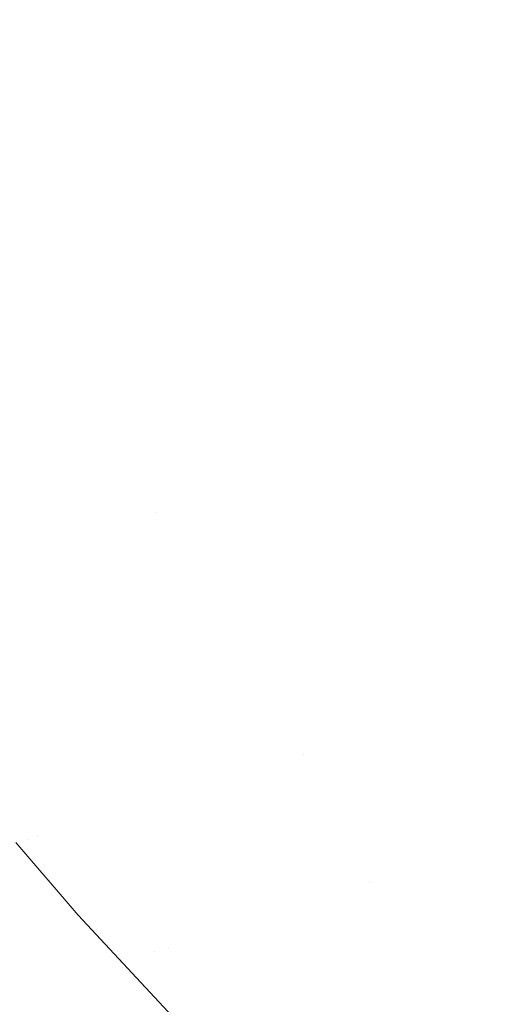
# Model space of a CAD drawing. Header units: centimetres. Extents: x -44.1 to 45.2, y 4.2 to 6.
# Tile 145 of 256: x -14.059 to -14.0431, y 4.6031 to 4.6365. Entities that reach past the tile are written whole.
import ezdxf

# ---------------------------------------------------------------- set-up
doc = ezdxf.new("R2010")
doc.units = ezdxf.units.CM
doc.header["$LTSCALE"] = 2.54
doc.layers.add('Lucido design-1', color=7, linetype='Continuous')

# ---------------------------------------------------------------- blocks, each defined once
blk = doc.blocks.new('Gruppo-4-1')
at = {"color": 7, "linetype": 'Continuous', "lineweight": 9}
blk.add_3dface([(-43.918995, 5.900212, -2276.22217), (-43.918995, 4.300212, -2276.22217), (45.04592, 4.300212, -2276.22217), (45.04592, 5.900212, -2276.22217)], dxfattribs=at)
for points, invisible_edges in [([(-14.059105, 4.636323, -2276.676241), (-14.061263, 4.640025, -2276.676241), (-14.059371, 4.640405, -2276.674006), (-14.057227, 4.636726, -2276.674006)], 15), ([(-14.041458, 4.64011, -2276.65914), (-14.039275, 4.636603, -2276.65914), (-14.041778, 4.63603, -2276.661164), (-14.043981, 4.639569, -2276.661164)], 15), ([(-14.043981, 4.639569, -2276.661164), (-14.041778, 4.63603, -2276.661164), (-14.044195, 4.635476, -2276.663225), (-14.046417, 4.639046, -2276.663225)], 15), ([(-14.046417, 4.639046, -2276.663225), (-14.044195, 4.635476, -2276.663225), (-14.046523, 4.634943, -2276.665321), (-14.048764, 4.638543, -2276.665321)], 15), ([(-14.048764, 4.638543, -2276.665321), (-14.046523, 4.634943, -2276.665321), (-14.048762, 4.634431, -2276.667449), (-14.051019, 4.638058, -2276.667449)], 15), ([(-14.051019, 4.638058, -2276.667449), (-14.048762, 4.634431, -2276.667449), (-14.050908, 4.63394, -2276.669608), (-14.053183, 4.637594, -2276.669608)], 15), ([(-14.053183, 4.637594, -2276.669608), (-14.050908, 4.63394, -2276.669608), (-14.052961, 4.63347, -2276.671794), (-14.055252, 4.63715, -2276.671794)], 15), ([(-14.055252, 4.63715, -2276.671794), (-14.052961, 4.63347, -2276.671794), (-14.054921, 4.633021, -2276.674006), (-14.057227, 4.636726, -2276.674006)], 15), ([(-14.057227, 4.636726, -2276.674006), (-14.054921, 4.633021, -2276.674006), (-14.056785, 4.632594, -2276.676241), (-14.059105, 4.636323, -2276.676241)], 15), ([(-14.059105, 4.636323, -2276.676241), (-14.056785, 4.632594, -2276.676241), (-14.058553, 4.63219, -2276.678496), (-14.060888, 4.635941, -2276.678496)], 15), ([(-14.060888, 4.635941, -2276.678496), (-14.058553, 4.63219, -2276.678496), (-14.060225, 4.631807, -2276.680769), (-14.062572, 4.635579, -2276.680769)], 15), ([(-14.041812, 4.631883, -2276.663225), (-14.044195, 4.635476, -2276.663225), (-14.041778, 4.63603, -2276.661164), (-14.039416, 4.632467, -2276.661164)], 15), ([(-14.044121, 4.631321, -2276.665321), (-14.046523, 4.634943, -2276.665321), (-14.044195, 4.635476, -2276.663225), (-14.041812, 4.631883, -2276.663225)], 15), ([(-14.04634, 4.63078, -2276.667449), (-14.048762, 4.634431, -2276.667449), (-14.046523, 4.634943, -2276.665321), (-14.044121, 4.631321, -2276.665321)], 15), ([(-14.048469, 4.630261, -2276.669608), (-14.050908, 4.63394, -2276.669608), (-14.048762, 4.634431, -2276.667449), (-14.04634, 4.63078, -2276.667449)], 15), ([(-14.050505, 4.629765, -2276.671794), (-14.052961, 4.63347, -2276.671794), (-14.050908, 4.63394, -2276.669608), (-14.048469, 4.630261, -2276.669608)], 15), ([(-14.052447, 4.629292, -2276.674006), (-14.054921, 4.633021, -2276.674006), (-14.052961, 4.63347, -2276.671794), (-14.050505, 4.629765, -2276.671794)], 15), ([(-14.054296, 4.628842, -2276.676241), (-14.056785, 4.632594, -2276.676241), (-14.054921, 4.633021, -2276.674006), (-14.052447, 4.629292, -2276.674006)], 15), ([(-14.056049, 4.628414, -2276.678496), (-14.058553, 4.63219, -2276.678496), (-14.056785, 4.632594, -2276.676241), (-14.054296, 4.628842, -2276.676241)], 15), ([(-14.057707, 4.62801, -2276.680769), (-14.060225, 4.631807, -2276.680769), (-14.058553, 4.63219, -2276.678496), (-14.056049, 4.628414, -2276.678496)], 15), ([(-14.059268, 4.62763, -2276.683058), (-14.061799, 4.631446, -2276.683058), (-14.060225, 4.631807, -2276.680769), (-14.057707, 4.62801, -2276.680769)], 15), ([(-14.041812, 4.631883, -2276.663225), (-14.039264, 4.62827, -2276.663225), (-14.041552, 4.627678, -2276.665321), (-14.044121, 4.631321, -2276.665321)], 15), ([(-14.044121, 4.631321, -2276.665321), (-14.041552, 4.627678, -2276.665321), (-14.043751, 4.627108, -2276.667449), (-14.04634, 4.63078, -2276.667449)], 15), ([(-14.04634, 4.63078, -2276.667449), (-14.043751, 4.627108, -2276.667449), (-14.04586, 4.626562, -2276.669608), (-14.048469, 4.630261, -2276.669608)], 15), ([(-14.048469, 4.630261, -2276.669608), (-14.04586, 4.626562, -2276.669608), (-14.047877, 4.62604, -2276.671794), (-14.050505, 4.629765, -2276.671794)], 15), ([(-14.050505, 4.629765, -2276.671794), (-14.047877, 4.62604, -2276.671794), (-14.049802, 4.625542, -2276.674006), (-14.052447, 4.629292, -2276.674006)], 15), ([(-14.052447, 4.629292, -2276.674006), (-14.049802, 4.625542, -2276.674006), (-14.051634, 4.625067, -2276.676241), (-14.054296, 4.628842, -2276.676241)], 15), ([(-14.054296, 4.628842, -2276.676241), (-14.051634, 4.625067, -2276.676241), (-14.053371, 4.624618, -2276.678496), (-14.056049, 4.628414, -2276.678496)], 15), ([(-14.056049, 4.628414, -2276.678496), (-14.053371, 4.624618, -2276.678496), (-14.055014, 4.624192, -2276.680769), (-14.057707, 4.62801, -2276.680769)], 15), ([(-14.057707, 4.62801, -2276.680769), (-14.055014, 4.624192, -2276.680769), (-14.056561, 4.623792, -2276.683058), (-14.059268, 4.62763, -2276.683058)], 15), ([(-14.060013, 4.627448, -2276.684208), (-14.059268, 4.62763, -2276.683058), (-14.056561, 4.623792, -2276.683058), (-14.057299, 4.623601, -2276.684208)], 15), ([(-14.040988, 4.623419, -2276.667449), (-14.043751, 4.627108, -2276.667449), (-14.041552, 4.627678, -2276.665321), (-14.03881, 4.624017, -2276.665321)], 15), ([(-14.06143, 4.627103, -2276.686516), (-14.060734, 4.627273, -2276.68536), (-14.058013, 4.623416, -2276.68536), (-14.058704, 4.623237, -2276.686516)], 15), ([(-14.057299, 4.623601, -2276.684208), (-14.058013, 4.623416, -2276.68536), (-14.060734, 4.627273, -2276.68536), (-14.060013, 4.627448, -2276.684208)], 15), ([(-14.058704, 4.623237, -2276.686516), (-14.05937, 4.623064, -2276.687674), (-14.062103, 4.626939, -2276.687674), (-14.06143, 4.627103, -2276.686516)], 15), ([(-14.043076, 4.622845, -2276.669608), (-14.04586, 4.626562, -2276.669608), (-14.043751, 4.627108, -2276.667449), (-14.040988, 4.623419, -2276.667449)], 15), ([(-14.045074, 4.622296, -2276.671794), (-14.047877, 4.62604, -2276.671794), (-14.04586, 4.626562, -2276.669608), (-14.043076, 4.622845, -2276.669608)], 15), ([(-14.046981, 4.621773, -2276.674006), (-14.049802, 4.625542, -2276.674006), (-14.047877, 4.62604, -2276.671794), (-14.045074, 4.622296, -2276.671794)], 15), ([(-14.048794, 4.621275, -2276.676241), (-14.051634, 4.625067, -2276.676241), (-14.049802, 4.625542, -2276.674006), (-14.046981, 4.621773, -2276.674006)], 15), ([(-14.050515, 4.620802, -2276.678496), (-14.053371, 4.624618, -2276.678496), (-14.051634, 4.625067, -2276.676241), (-14.048794, 4.621275, -2276.676241)], 15), ([(-14.052141, 4.620356, -2276.680769), (-14.055014, 4.624192, -2276.680769), (-14.053371, 4.624618, -2276.678496), (-14.050515, 4.620802, -2276.678496)], 15), ([(-14.053673, 4.619935, -2276.683058), (-14.056561, 4.623792, -2276.683058), (-14.055014, 4.624192, -2276.680769), (-14.052141, 4.620356, -2276.680769)], 15), ([(-14.054404, 4.619734, -2276.684208), (-14.055111, 4.61954, -2276.68536), (-14.058013, 4.623416, -2276.68536), (-14.057299, 4.623601, -2276.684208)], 15), ([(-14.057299, 4.623601, -2276.684208), (-14.056561, 4.623792, -2276.683058), (-14.053673, 4.619935, -2276.683058), (-14.054404, 4.619734, -2276.684208)], 15), ([(-14.055795, 4.619352, -2276.686516), (-14.056455, 4.619171, -2276.687674), (-14.05937, 4.623064, -2276.687674), (-14.058704, 4.623237, -2276.686516)], 15), ([(-14.058704, 4.623237, -2276.686516), (-14.058013, 4.623416, -2276.68536), (-14.055111, 4.61954, -2276.68536), (-14.055795, 4.619352, -2276.686516)], 15), ([(-14.057091, 4.618996, -2276.688833), (-14.057704, 4.618828, -2276.689995), (-14.060632, 4.622738, -2276.689995), (-14.060013, 4.622898, -2276.688833)], 15), ([(-14.060013, 4.622898, -2276.688833), (-14.05937, 4.623064, -2276.687674), (-14.056455, 4.619171, -2276.687674), (-14.057091, 4.618996, -2276.688833)], 15), ([(-14.058294, 4.618666, -2276.691158), (-14.05886, 4.61851, -2276.692323), (-14.061799, 4.622435, -2276.692323), (-14.061227, 4.622584, -2276.691158)], 15), ([(-14.061227, 4.622584, -2276.691158), (-14.060632, 4.622738, -2276.689995), (-14.057704, 4.618828, -2276.689995), (-14.058294, 4.618666, -2276.691158)], 15), ([(-14.043076, 4.622845, -2276.669608), (-14.040114, 4.619113, -2276.669608), (-14.042091, 4.618538, -2276.671794), (-14.045074, 4.622296, -2276.671794)], 15), ([(-14.062347, 4.622294, -2276.693488), (-14.061799, 4.622435, -2276.692323), (-14.05886, 4.61851, -2276.692323), (-14.059403, 4.618361, -2276.693488)], 15), ([(-14.045074, 4.622296, -2276.671794), (-14.042091, 4.618538, -2276.671794), (-14.043977, 4.617989, -2276.674006), (-14.046981, 4.621773, -2276.674006)], 15), ([(-14.046981, 4.621773, -2276.674006), (-14.043977, 4.617989, -2276.674006), (-14.045772, 4.617467, -2276.676241), (-14.048794, 4.621275, -2276.676241)], 15), ([(-14.048794, 4.621275, -2276.676241), (-14.045772, 4.617467, -2276.676241), (-14.047474, 4.616972, -2276.678496), (-14.050515, 4.620802, -2276.678496)], 15), ([(-14.050515, 4.620802, -2276.678496), (-14.047474, 4.616972, -2276.678496), (-14.049083, 4.616503, -2276.680769), (-14.052141, 4.620356, -2276.680769)], 15), ([(-14.052141, 4.620356, -2276.680769), (-14.049083, 4.616503, -2276.680769), (-14.0506, 4.616062, -2276.683058), (-14.053673, 4.619935, -2276.683058)], 15), ([(-14.054404, 4.619734, -2276.684208), (-14.053673, 4.619935, -2276.683058), (-14.0506, 4.616062, -2276.683058), (-14.052022, 4.615648, -2276.68536)], 15), ([(-14.052022, 4.615648, -2276.68536), (-14.055111, 4.61954, -2276.68536), (-14.054404, 4.619734, -2276.684208)], 11), ([(-14.052699, 4.615451, -2276.686516), (-14.053352, 4.615261, -2276.687674), (-14.056455, 4.619171, -2276.687674), (-14.055795, 4.619352, -2276.686516)], 15), ([(-14.055795, 4.619352, -2276.686516), (-14.055111, 4.61954, -2276.68536), (-14.052022, 4.615648, -2276.68536), (-14.052699, 4.615451, -2276.686516)], 15), ([(-14.053982, 4.615078, -2276.688833), (-14.054588, 4.614902, -2276.689995), (-14.057704, 4.618828, -2276.689995), (-14.057091, 4.618996, -2276.688833)], 15), ([(-14.057091, 4.618996, -2276.688833), (-14.056455, 4.619171, -2276.687674), (-14.053352, 4.615261, -2276.687674), (-14.053982, 4.615078, -2276.688833)], 15), ([(-14.055171, 4.614732, -2276.691158), (-14.055732, 4.614569, -2276.692323), (-14.05886, 4.61851, -2276.692323), (-14.058294, 4.618666, -2276.691158)], 15), ([(-14.058294, 4.618666, -2276.691158), (-14.057704, 4.618828, -2276.689995), (-14.054588, 4.614902, -2276.689995), (-14.055171, 4.614732, -2276.691158)], 15), ([(-14.060419, 4.618082, -2276.695821), (-14.059922, 4.618218, -2276.694654), (-14.056783, 4.614263, -2276.694654), (-14.057274, 4.61412, -2276.695821)], 15), ([(-14.056269, 4.614413, -2276.693488), (-14.056783, 4.614263, -2276.694654), (-14.059922, 4.618218, -2276.694654), (-14.059403, 4.618361, -2276.693488)], 15), ([(-14.059403, 4.618361, -2276.693488), (-14.05886, 4.61851, -2276.692323), (-14.055732, 4.614569, -2276.692323), (-14.056269, 4.614413, -2276.693488)], 15), ([(-14.040788, 4.614194, -2276.674006), (-14.043977, 4.617989, -2276.674006), (-14.042091, 4.618538, -2276.671794), (-14.038923, 4.614768, -2276.671794)], 15), ([(-14.061343, 4.617828, -2276.698154), (-14.060892, 4.617952, -2276.696987), (-14.057743, 4.613984, -2276.696987), (-14.058188, 4.613854, -2276.698154)], 15), ([(-14.057274, 4.61412, -2276.695821), (-14.057743, 4.613984, -2276.696987), (-14.060892, 4.617952, -2276.696987), (-14.060419, 4.618082, -2276.695821)], 15), ([(-14.042562, 4.613647, -2276.676241), (-14.045772, 4.617467, -2276.676241), (-14.043977, 4.617989, -2276.674006), (-14.040788, 4.614194, -2276.674006)], 15), ([(-14.059013, 4.613614, -2276.700485), (-14.059391, 4.613504, -2276.701649), (-14.062558, 4.617494, -2276.701649), (-14.062176, 4.617599, -2276.700485)], 15), ([(-14.062176, 4.617599, -2276.700485), (-14.061771, 4.617711, -2276.699319), (-14.058612, 4.613731, -2276.699319), (-14.059013, 4.613614, -2276.700485)], 15), ([(-14.058188, 4.613854, -2276.698154), (-14.058612, 4.613731, -2276.699319), (-14.061771, 4.617711, -2276.699319), (-14.061343, 4.617828, -2276.698154)], 15), ([(-14.044245, 4.613129, -2276.678496), (-14.047474, 4.616972, -2276.678496), (-14.045772, 4.617467, -2276.676241), (-14.042562, 4.613647, -2276.676241)], 15), ([(-14.045836, 4.612639, -2276.680769), (-14.049083, 4.616503, -2276.680769), (-14.047474, 4.616972, -2276.678496), (-14.044245, 4.613129, -2276.678496)], 15), ([(-14.047335, 4.612178, -2276.683058), (-14.0506, 4.616062, -2276.683058), (-14.049083, 4.616503, -2276.680769), (-14.045836, 4.612639, -2276.680769)], 15), ([(-14.048742, 4.611745, -2276.68536), (-14.052022, 4.615648, -2276.68536), (-14.0506, 4.616062, -2276.683058), (-14.047335, 4.612178, -2276.683058)], 15), ([(-14.052699, 4.615451, -2276.686516), (-14.052022, 4.615648, -2276.68536), (-14.048742, 4.611745, -2276.68536), (-14.049411, 4.611539, -2276.686516)], 15), ([(-14.053982, 4.615078, -2276.688833), (-14.053352, 4.615261, -2276.687674), (-14.050056, 4.61134, -2276.687674), (-14.050679, 4.611148, -2276.688833)], 15), ([(-14.049411, 4.611539, -2276.686516), (-14.050056, 4.61134, -2276.687674), (-14.053352, 4.615261, -2276.687674), (-14.052699, 4.615451, -2276.686516)], 15), ([(-14.055171, 4.614732, -2276.691158), (-14.054588, 4.614902, -2276.689995), (-14.051279, 4.610964, -2276.689995), (-14.051855, 4.610786, -2276.691158)], 15), ([(-14.050679, 4.611148, -2276.688833), (-14.051279, 4.610964, -2276.689995), (-14.054588, 4.614902, -2276.689995), (-14.053982, 4.615078, -2276.688833)], 15), ([(-14.056269, 4.614413, -2276.693488), (-14.055732, 4.614569, -2276.692323), (-14.052409, 4.610616, -2276.692323), (-14.05294, 4.610452, -2276.693488)], 15), ([(-14.051855, 4.610786, -2276.691158), (-14.052409, 4.610616, -2276.692323), (-14.055732, 4.614569, -2276.692323), (-14.055171, 4.614732, -2276.691158)], 15), ([(-14.057274, 4.61412, -2276.695821), (-14.056783, 4.614263, -2276.694654), (-14.053449, 4.610296, -2276.694654), (-14.053935, 4.610146, -2276.695821)], 15), ([(-14.05294, 4.610452, -2276.693488), (-14.053449, 4.610296, -2276.694654), (-14.056783, 4.614263, -2276.694654), (-14.056269, 4.614413, -2276.693488)], 15), ([(-14.058188, 4.613854, -2276.698154), (-14.057743, 4.613984, -2276.696987), (-14.054398, 4.610003, -2276.696987), (-14.054838, 4.609868, -2276.698154)], 15), ([(-14.053935, 4.610146, -2276.695821), (-14.054398, 4.610003, -2276.696987), (-14.057743, 4.613984, -2276.696987), (-14.057274, 4.61412, -2276.695821)], 15), ([(-14.055653, 4.609617, -2276.700485), (-14.056028, 4.609502, -2276.701649), (-14.059391, 4.613504, -2276.701649), (-14.059013, 4.613614, -2276.700485)], 15), ([(-14.059013, 4.613614, -2276.700485), (-14.058612, 4.613731, -2276.699319), (-14.055257, 4.609739, -2276.699319), (-14.055653, 4.609617, -2276.700485)], 15), ([(-14.054838, 4.609868, -2276.698154), (-14.055257, 4.609739, -2276.699319), (-14.058612, 4.613731, -2276.699319), (-14.058188, 4.613854, -2276.698154)], 15), ([(-14.042562, 4.613647, -2276.676241), (-14.03916, 4.60982, -2276.676241), (-14.040823, 4.609279, -2276.678496), (-14.044245, 4.613129, -2276.678496)], 15), ([(-14.05702, 4.609196, -2276.705134), (-14.057307, 4.609108, -2276.706291), (-14.060686, 4.613127, -2276.706291), (-14.060395, 4.613212, -2276.705134)], 15), ([(-14.060395, 4.613212, -2276.705134), (-14.060082, 4.613303, -2276.703974), (-14.056711, 4.609291, -2276.703974), (-14.05702, 4.609196, -2276.705134)], 15), ([(-14.05638, 4.609393, -2276.702812), (-14.056711, 4.609291, -2276.703974), (-14.060082, 4.613303, -2276.703974), (-14.059748, 4.6134, -2276.702812)], 15), ([(-14.059748, 4.6134, -2276.702812), (-14.059391, 4.613504, -2276.701649), (-14.056028, 4.609502, -2276.701649), (-14.05638, 4.609393, -2276.702812)], 15), ([(-14.058044, 4.608881, -2276.709751), (-14.058248, 4.608818, -2276.710899), (-14.061636, 4.612851, -2276.710899), (-14.06143, 4.612911, -2276.709751)], 15), ([(-14.06143, 4.612911, -2276.709751), (-14.061203, 4.612977, -2276.7086), (-14.057819, 4.60895, -2276.7086), (-14.058044, 4.608881, -2276.709751)], 15), ([(-14.057574, 4.609026, -2276.707447), (-14.057819, 4.60895, -2276.7086), (-14.061203, 4.612977, -2276.7086), (-14.060955, 4.613049, -2276.707447)], 15), ([(-14.060955, 4.613049, -2276.707447), (-14.060686, 4.613127, -2276.706291), (-14.057307, 4.609108, -2276.706291), (-14.057574, 4.609026, -2276.707447)], 15), ([(-14.044245, 4.613129, -2276.678496), (-14.040823, 4.609279, -2276.678496), (-14.042395, 4.608767, -2276.680769), (-14.045836, 4.612639, -2276.680769)], 15), ([(-14.062361, 4.61264, -2276.716586), (-14.062256, 4.61267, -2276.715456), (-14.058861, 4.608629, -2276.715456), (-14.059048, 4.608572, -2276.717712)], 15), ([(-14.058737, 4.608667, -2276.714322), (-14.058861, 4.608629, -2276.715456), (-14.062256, 4.61267, -2276.715456), (-14.062132, 4.612707, -2276.714322)], 15), ([(-14.062132, 4.612707, -2276.714322), (-14.061987, 4.612749, -2276.713185), (-14.058594, 4.608711, -2276.713185), (-14.058737, 4.608667, -2276.714322)], 15), ([(-14.058431, 4.608762, -2276.712043), (-14.058594, 4.608711, -2276.713185), (-14.061987, 4.612749, -2276.713185), (-14.061822, 4.612797, -2276.712043)], 15), ([(-14.061822, 4.612797, -2276.712043), (-14.061636, 4.612851, -2276.710899), (-14.058248, 4.608818, -2276.710899), (-14.058431, 4.608762, -2276.712043)], 15), ([(-14.045836, 4.612639, -2276.680769), (-14.042395, 4.608767, -2276.680769), (-14.043876, 4.608285, -2276.683058), (-14.047335, 4.612178, -2276.683058)], 15), ([(-14.047335, 4.612178, -2276.683058), (-14.043876, 4.608285, -2276.683058), (-14.045266, 4.607833, -2276.68536), (-14.048742, 4.611745, -2276.68536)], 15), ([(-14.046564, 4.60741, -2276.687674), (-14.050056, 4.61134, -2276.687674), (-14.049411, 4.611539, -2276.686516)], 11), ([(-14.049411, 4.611539, -2276.686516), (-14.048742, 4.611745, -2276.68536), (-14.045266, 4.607833, -2276.68536), (-14.046564, 4.60741, -2276.687674)], 15), ([(-14.050679, 4.611148, -2276.688833), (-14.050056, 4.61134, -2276.687674), (-14.046564, 4.60741, -2276.687674), (-14.047179, 4.60721, -2276.688833)], 15), ([(-14.051855, 4.610786, -2276.691158), (-14.051279, 4.610964, -2276.689995), (-14.047772, 4.607017, -2276.689995), (-14.048341, 4.606832, -2276.691158)], 15), ([(-14.047179, 4.60721, -2276.688833), (-14.047772, 4.607017, -2276.689995), (-14.051279, 4.610964, -2276.689995), (-14.050679, 4.611148, -2276.688833)], 15), ([(-14.05294, 4.610452, -2276.693488), (-14.052409, 4.610616, -2276.692323), (-14.048889, 4.606654, -2276.692323), (-14.049413, 4.606483, -2276.693488)], 15), ([(-14.048341, 4.606832, -2276.691158), (-14.048889, 4.606654, -2276.692323), (-14.052409, 4.610616, -2276.692323), (-14.051855, 4.610786, -2276.691158)], 15), ([(-14.053935, 4.610146, -2276.695821), (-14.053449, 4.610296, -2276.694654), (-14.049915, 4.60632, -2276.694654), (-14.050395, 4.606164, -2276.695821)], 15), ([(-14.049413, 4.606483, -2276.693488), (-14.049915, 4.60632, -2276.694654), (-14.053449, 4.610296, -2276.694654), (-14.05294, 4.610452, -2276.693488)], 15), ([(-14.051288, 4.605873, -2276.698154), (-14.051702, 4.605738, -2276.699319), (-14.055257, 4.609739, -2276.699319), (-14.054838, 4.609868, -2276.698154)], 15), ([(-14.054838, 4.609868, -2276.698154), (-14.054398, 4.610003, -2276.696987), (-14.050853, 4.606015, -2276.696987), (-14.051288, 4.605873, -2276.698154)], 15), ([(-14.050395, 4.606164, -2276.695821), (-14.050853, 4.606015, -2276.696987), (-14.054398, 4.610003, -2276.696987), (-14.053935, 4.610146, -2276.695821)], 15), ([(-14.052093, 4.605611, -2276.700485), (-14.052463, 4.605491, -2276.701649), (-14.056028, 4.609502, -2276.701649), (-14.055653, 4.609617, -2276.700485)], 15), ([(-14.055653, 4.609617, -2276.700485), (-14.055257, 4.609739, -2276.699319), (-14.051702, 4.605738, -2276.699319), (-14.052093, 4.605611, -2276.700485)], 15), ([(-14.053443, 4.605172, -2276.705134), (-14.053727, 4.605079, -2276.706291), (-14.057307, 4.609108, -2276.706291), (-14.05702, 4.609196, -2276.705134)], 15), ([(-14.05702, 4.609196, -2276.705134), (-14.056711, 4.609291, -2276.703974), (-14.053138, 4.605271, -2276.703974), (-14.053443, 4.605172, -2276.705134)], 15), ([(-14.052811, 4.605377, -2276.702812), (-14.053138, 4.605271, -2276.703974), (-14.056711, 4.609291, -2276.703974), (-14.05638, 4.609393, -2276.702812)], 15), ([(-14.05638, 4.609393, -2276.702812), (-14.056028, 4.609502, -2276.701649), (-14.052463, 4.605491, -2276.701649), (-14.052811, 4.605377, -2276.702812)], 15), ([(-14.054455, 4.604843, -2276.709751), (-14.054656, 4.604777, -2276.710899), (-14.058248, 4.608818, -2276.710899), (-14.058044, 4.608881, -2276.709751)], 15), ([(-14.058044, 4.608881, -2276.709751), (-14.057819, 4.60895, -2276.7086), (-14.054233, 4.604915, -2276.7086), (-14.054455, 4.604843, -2276.709751)], 15), ([(-14.053991, 4.604994, -2276.707447), (-14.054233, 4.604915, -2276.7086), (-14.057819, 4.60895, -2276.7086), (-14.057574, 4.609026, -2276.707447)], 15), ([(-14.057574, 4.609026, -2276.707447), (-14.057307, 4.609108, -2276.706291), (-14.053727, 4.605079, -2276.706291), (-14.053991, 4.604994, -2276.707447)], 15), ([(-14.059215, 4.60852, -2276.923745), (-14.059165, 4.608553, -2276.92217), (-14.057047, 4.606081, -2276.92217)], 9), ([(-14.059165, 4.608553, -2276.72217), (-14.057047, 4.606081, -2276.72217), (-14.057047, 4.606081, -2276.92217), (-14.059165, 4.608553, -2276.92217)], 10), ([(-14.057047, 4.606081, -2276.72217), (-14.059165, 4.608553, -2276.72217), (-14.05916, 4.608537, -2276.71995)], 10), ([(-14.059048, 4.608572, -2276.717712), (-14.055447, 4.60452, -2276.717712), (-14.055557, 4.604484, -2276.71995), (-14.05916, 4.608537, -2276.71995)], 15), ([(-14.05916, 4.608537, -2276.71995), (-14.055557, 4.604484, -2276.71995), (-14.057047, 4.606081, -2276.72217)], 11), ([(-14.058861, 4.608629, -2276.715456), (-14.055262, 4.60458, -2276.715456), (-14.055447, 4.60452, -2276.717712), (-14.059048, 4.608572, -2276.717712)], 15), ([(-14.055262, 4.60458, -2276.715456), (-14.058861, 4.608629, -2276.715456), (-14.058737, 4.608667, -2276.714322)], 11), ([(-14.058737, 4.608667, -2276.714322), (-14.058594, 4.608711, -2276.713185), (-14.054999, 4.604666, -2276.713185), (-14.055262, 4.60458, -2276.715456)], 15), ([(-14.054999, 4.604666, -2276.713185), (-14.058594, 4.608711, -2276.713185), (-14.058431, 4.608762, -2276.712043)], 11), ([(-14.058431, 4.608762, -2276.712043), (-14.058248, 4.608818, -2276.710899), (-14.054656, 4.604777, -2276.710899), (-14.054999, 4.604666, -2276.713185)], 15), ([(-14.040217, 4.604388, -2276.683058), (-14.043876, 4.608285, -2276.683058), (-14.042395, 4.608767, -2276.680769), (-14.038755, 4.604891, -2276.680769)], 15), ([(-14.06019, 4.60822, -2276.933702), (-14.056575, 4.604153, -2276.933702), (-14.056895, 4.604048, -2276.935444), (-14.060514, 4.60812, -2276.935444)], 15), ([(-14.059915, 4.608305, -2276.931982), (-14.056303, 4.604241, -2276.931982), (-14.056575, 4.604153, -2276.933702), (-14.06019, 4.60822, -2276.933702)], 15), ([(-14.059688, 4.608375, -2276.930287), (-14.056079, 4.604314, -2276.930287), (-14.056303, 4.604241, -2276.931982), (-14.059915, 4.608305, -2276.931982)], 15), ([(-14.059506, 4.608431, -2276.928615), (-14.055899, 4.604372, -2276.928615), (-14.056079, 4.604314, -2276.930287), (-14.059688, 4.608375, -2276.930287)], 15), ([(-14.059368, 4.608473, -2276.926967), (-14.055763, 4.604417, -2276.926967), (-14.055899, 4.604372, -2276.928615), (-14.059506, 4.608431, -2276.928615)], 15), ([(-14.059271, 4.608503, -2276.925344), (-14.055668, 4.604448, -2276.925344), (-14.055763, 4.604417, -2276.926967), (-14.059368, 4.608473, -2276.926967)], 15), ([(-14.059215, 4.60852, -2276.923745), (-14.055612, 4.604466, -2276.923745), (-14.055668, 4.604448, -2276.925344), (-14.059271, 4.608503, -2276.925344)], 15), ([(-14.057047, 4.606081, -2276.92217), (-14.055612, 4.604466, -2276.923745), (-14.059215, 4.60852, -2276.923745)], 11), ([(-14.041588, 4.603917, -2276.68536), (-14.045266, 4.607833, -2276.68536), (-14.043876, 4.608285, -2276.683058), (-14.040217, 4.604388, -2276.683058)], 15), ([(-14.06132, 4.607872, -2276.938998), (-14.057691, 4.603789, -2276.938998), (-14.058171, 4.603633, -2276.940809), (-14.061806, 4.607723, -2276.940809)], 15), ([(-14.06089, 4.608005, -2276.93721), (-14.057267, 4.603927, -2276.93721), (-14.057691, 4.603789, -2276.938998), (-14.06132, 4.607872, -2276.938998)], 15), ([(-14.060514, 4.60812, -2276.935444), (-14.056895, 4.604048, -2276.935444), (-14.057267, 4.603927, -2276.93721), (-14.06089, 4.608005, -2276.93721)], 15), ([(-14.06235, 4.607555, -2276.942641), (-14.058709, 4.603458, -2276.942641), (-14.059306, 4.603264, -2276.944493), (-14.062954, 4.607369, -2276.944493)], 15), ([(-14.061806, 4.607723, -2276.940809), (-14.058171, 4.603633, -2276.940809), (-14.058709, 4.603458, -2276.942641), (-14.06235, 4.607555, -2276.942641)], 15), ([(-14.04287, 4.603476, -2276.687674), (-14.046564, 4.60741, -2276.687674), (-14.045266, 4.607833, -2276.68536), (-14.041588, 4.603917, -2276.68536)], 15), ([(-14.044062, 4.603067, -2276.689995), (-14.047772, 4.607017, -2276.689995), (-14.047179, 4.60721, -2276.688833)], 11), ([(-14.047179, 4.60721, -2276.688833), (-14.046564, 4.60741, -2276.687674), (-14.04287, 4.603476, -2276.687674), (-14.044062, 4.603067, -2276.689995)], 15), ([(-14.048341, 4.606832, -2276.691158), (-14.047772, 4.607017, -2276.689995), (-14.044062, 4.603067, -2276.689995), (-14.044625, 4.602873, -2276.691158)], 15), ([(-14.049413, 4.606483, -2276.693488), (-14.048889, 4.606654, -2276.692323), (-14.045165, 4.602688, -2276.692323), (-14.045682, 4.60251, -2276.693488)], 15), ([(-14.044625, 4.602873, -2276.691158), (-14.045165, 4.602688, -2276.692323), (-14.048889, 4.606654, -2276.692323), (-14.048341, 4.606832, -2276.691158)], 15), ([(-14.050395, 4.606164, -2276.695821), (-14.049915, 4.60632, -2276.694654), (-14.046178, 4.602339, -2276.694654), (-14.046652, 4.602177, -2276.695821)], 15), ([(-14.045682, 4.60251, -2276.693488), (-14.046178, 4.602339, -2276.694654), (-14.049915, 4.60632, -2276.694654), (-14.049413, 4.606483, -2276.693488)], 15), ([(-14.055612, 4.604466, -2276.923745), (-14.057047, 4.606081, -2276.92217), (-14.051771, 4.600424, -2276.92217)], 9), ([(-14.051771, 4.600424, -2276.92217), (-14.057047, 4.606081, -2276.92217), (-14.057047, 4.606081, -2276.72217), (-14.051771, 4.600424, -2276.72217)], 10), ([(-14.051771, 4.600424, -2276.72217), (-14.057047, 4.606081, -2276.72217), (-14.055557, 4.604484, -2276.71995)], 10), ([(-14.047533, 4.601874, -2276.698154), (-14.047941, 4.601733, -2276.699319), (-14.051702, 4.605738, -2276.699319), (-14.051288, 4.605873, -2276.698154)], 15), ([(-14.051288, 4.605873, -2276.698154), (-14.050853, 4.606015, -2276.696987), (-14.047103, 4.602021, -2276.696987), (-14.047533, 4.601874, -2276.698154)], 15), ([(-14.046652, 4.602177, -2276.695821), (-14.047103, 4.602021, -2276.696987), (-14.050853, 4.606015, -2276.696987), (-14.050395, 4.606164, -2276.695821)], 15), ([(-14.048328, 4.601601, -2276.700485), (-14.048693, 4.601475, -2276.701649), (-14.052463, 4.605491, -2276.701649), (-14.052093, 4.605611, -2276.700485)], 15), ([(-14.052093, 4.605611, -2276.700485), (-14.051702, 4.605738, -2276.699319), (-14.047941, 4.601733, -2276.699319), (-14.048328, 4.601601, -2276.700485)], 15), ([(-14.053443, 4.605172, -2276.705134), (-14.053138, 4.605271, -2276.703974), (-14.049359, 4.601246, -2276.703974), (-14.04966, 4.601143, -2276.705134)], 15), ([(-14.049036, 4.601357, -2276.702812), (-14.049359, 4.601246, -2276.703974), (-14.053138, 4.605271, -2276.703974), (-14.052811, 4.605377, -2276.702812)], 15), ([(-14.052811, 4.605377, -2276.702812), (-14.052463, 4.605491, -2276.701649), (-14.048693, 4.601475, -2276.701649), (-14.049036, 4.601357, -2276.702812)], 15), ([(-14.054455, 4.604843, -2276.709751), (-14.054233, 4.604915, -2276.7086), (-14.05044, 4.600875, -2276.7086), (-14.050858, 4.600731, -2276.710899)], 15), ([(-14.05044, 4.600875, -2276.7086), (-14.054233, 4.604915, -2276.7086), (-14.053991, 4.604994, -2276.707447)], 11), ([(-14.053991, 4.604994, -2276.707447), (-14.053727, 4.605079, -2276.706291), (-14.049941, 4.601046, -2276.706291), (-14.05044, 4.600875, -2276.7086)], 15), ([(-14.04966, 4.601143, -2276.705134), (-14.049941, 4.601046, -2276.706291), (-14.053727, 4.605079, -2276.706291), (-14.053443, 4.605172, -2276.705134)], 15), ([(-14.051747, 4.600426, -2276.71995), (-14.055557, 4.604484, -2276.71995), (-14.055447, 4.60452, -2276.717712), (-14.051638, 4.600463, -2276.717712)], 15), ([(-14.051638, 4.600463, -2276.717712), (-14.055447, 4.60452, -2276.717712), (-14.055262, 4.60458, -2276.715456), (-14.051455, 4.600526, -2276.715456)], 15), ([(-14.051455, 4.600526, -2276.715456), (-14.055262, 4.60458, -2276.715456), (-14.054999, 4.604666, -2276.713185), (-14.051195, 4.600615, -2276.713185)], 15), ([(-14.051195, 4.600615, -2276.713185), (-14.054999, 4.604666, -2276.713185), (-14.054656, 4.604777, -2276.710899), (-14.050858, 4.600731, -2276.710899)], 15), ([(-14.050858, 4.600731, -2276.710899), (-14.054656, 4.604777, -2276.710899), (-14.054455, 4.604843, -2276.709751)], 11), ([(-14.052751, 4.60008, -2276.933702), (-14.056575, 4.604153, -2276.933702), (-14.056303, 4.604241, -2276.931982), (-14.052483, 4.600172, -2276.931982)], 15), ([(-14.052483, 4.600172, -2276.931982), (-14.056303, 4.604241, -2276.931982), (-14.056079, 4.604314, -2276.930287), (-14.052262, 4.600249, -2276.930287)], 15), ([(-14.052262, 4.600249, -2276.930287), (-14.056079, 4.604314, -2276.930287), (-14.055899, 4.604372, -2276.928615), (-14.052085, 4.60031, -2276.928615)], 15), ([(-14.052085, 4.60031, -2276.928615), (-14.055899, 4.604372, -2276.928615), (-14.055763, 4.604417, -2276.926967), (-14.05195, 4.600356, -2276.926967)], 15), ([(-14.05195, 4.600356, -2276.926967), (-14.055763, 4.604417, -2276.926967), (-14.055668, 4.604448, -2276.925344), (-14.051856, 4.600388, -2276.925344)], 15), ([(-14.051856, 4.600388, -2276.925344), (-14.055668, 4.604448, -2276.925344), (-14.055612, 4.604466, -2276.923745), (-14.051801, 4.600407, -2276.923745)], 15), ([(-14.051771, 4.600424, -2276.92217), (-14.051801, 4.600407, -2276.923745), (-14.055612, 4.604466, -2276.923745)], 11), ([(-14.055557, 4.604484, -2276.71995), (-14.051747, 4.600426, -2276.71995), (-14.051771, 4.600424, -2276.72217)], 11), ([(-14.053853, 4.599702, -2276.938998), (-14.057691, 4.603789, -2276.938998), (-14.057267, 4.603927, -2276.93721), (-14.053434, 4.599846, -2276.93721)], 15), ([(-14.053434, 4.599846, -2276.93721), (-14.057267, 4.603927, -2276.93721), (-14.056895, 4.604048, -2276.935444), (-14.053068, 4.599972, -2276.935444)], 15), ([(-14.053068, 4.599972, -2276.935444), (-14.056895, 4.604048, -2276.935444), (-14.056575, 4.604153, -2276.933702), (-14.052751, 4.60008, -2276.933702)], 15), ([(-14.054857, 4.599357, -2276.942641), (-14.058709, 4.603458, -2276.942641), (-14.058171, 4.603633, -2276.940809), (-14.054327, 4.599539, -2276.940809)], 15), ([(-14.054327, 4.599539, -2276.940809), (-14.058171, 4.603633, -2276.940809), (-14.057691, 4.603789, -2276.938998), (-14.053853, 4.599702, -2276.938998)], 15), ([(-14.056097, 4.598931, -2276.946366), (-14.059965, 4.603049, -2276.946366), (-14.059306, 4.603264, -2276.944493), (-14.055447, 4.599154, -2276.944493)], 15), ([(-14.055447, 4.599154, -2276.944493), (-14.059306, 4.603264, -2276.944493), (-14.058709, 4.603458, -2276.942641), (-14.054857, 4.599357, -2276.942641)], 15), ([(-14.04287, 4.603476, -2276.687674), (-14.038971, 4.599542, -2276.687674), (-14.040146, 4.599116, -2276.689995), (-14.044062, 4.603067, -2276.689995)], 15), ([(-14.044625, 4.602873, -2276.691158), (-14.044062, 4.603067, -2276.689995), (-14.040146, 4.599116, -2276.689995), (-14.041233, 4.598721, -2276.692323)], 15)]:
    blk.add_3dface(points, dxfattribs=dict(at, invisible_edges=invisible_edges))
blk = doc.blocks.new('Gruppo-5-1')
at = {"color": 7}
blk.add_blockref('Gruppo-4-1', (0, 0), dxfattribs=at)

msp = doc.modelspace()

# ---------------------------------------------------------------- block references
at = {"layer": 'Lucido design-1', "color": 7}
msp.add_blockref('Gruppo-5-1', (0, 0), dxfattribs=at)

doc.saveas('drawing.dxf')
